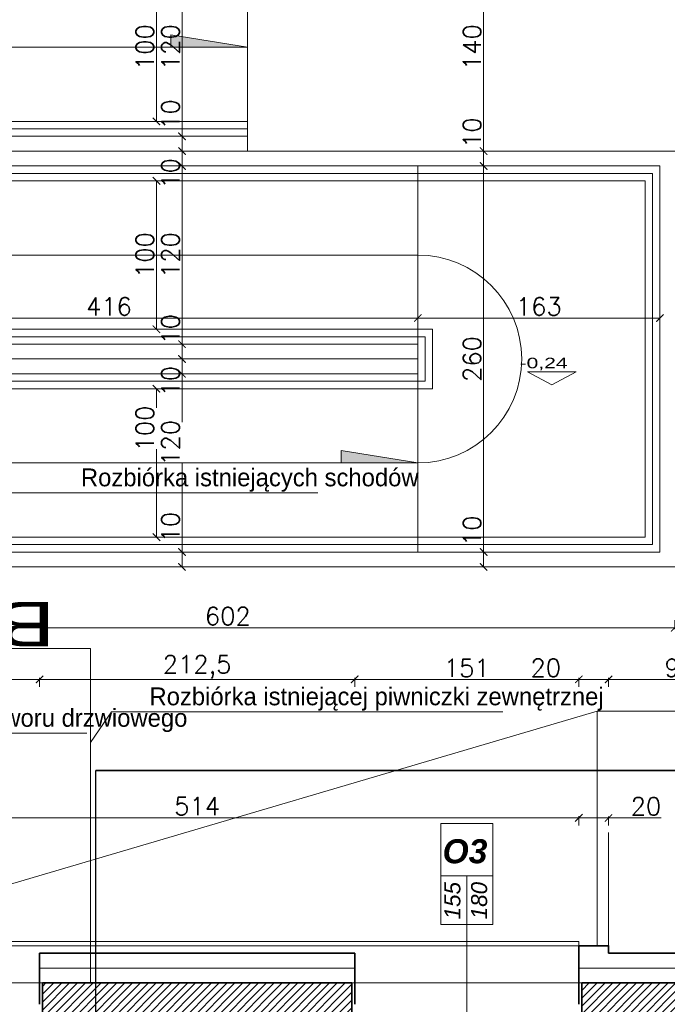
# Model space of a CAD drawing. Header units: millimetres. Extents: x -740 to 33545, y -26688 to 22494.
# Tile 175 of 256: x 10265 to 10701, y 10820 to 11483. Entities that reach past the tile are written whole.
import ezdxf
from ezdxf.lldxf.tags import DXFTag

# ---------------------------------------------------------------- set-up
doc = ezdxf.new("R2010")
doc.units = ezdxf.units.MM
doc.header["$MEASUREMENT"] = 0
doc.layers.get('Defpoints').update_dxf_attribs({"color": 252})
for name, color, linetype, lineweight in [('A_istniejące ściany', 252, 'Continuous', 35), ('A_izolacja', 252, 'Continuous', 9), ('A_l.przerywana', 252, 'ICAD_ISO03W100', 9), ('A_opisy', 252, 'Continuous', 15), ('k_wyburzenia widoczne', 252, 'PNEUMATIC2', 18), ('l.przerywana', 252, 'ICAD_ISO03W100', 5), ('l.widokowa', 252, 'Continuous', 15), ('l.wypełnien', 252, 'Continuous', 5), ('Nowe_820-G Rysunki Obrazki_Nr_pióra__1', 252, 'Continuous', 13), ('wymiarowanie', 252, 'Continuous', 9)]:
    doc.layers.add(name, color=color, linetype=linetype, lineweight=lineweight)
doc.layers.add('D-opis', color=252, linetype='Continuous')
doc.styles.add('ARIALL', font='GOTHIC.TTF', dxfattribs={"height": 40})
doc.styles.add('PROFILE', font='GOTHIC.TTF', dxfattribs={"width": 0.8})
doc.styles.add('ROMANS', font='romans')
doc.styles.add('styl2', font='simplex.shx')
doc.linetypes.add('BATTING', pattern='A,0.00254,-2.54,[134,ltypeshp.shx,S=2.54,R=0,X=-2.54,Y=0],-5.08,[134,ltypeshp.shx,S=2.54,R=180,X=2.54,Y=0],-2.54', length=10.16254)
tags = doc.linetypes.add('DASH', pattern=[15, 10, -5]).pattern_tags.tags
tags[6:7] = [DXFTag(74, 4), DXFTag(75, 0), DXFTag(340, '0'), DXFTag(46, 0.0), DXFTag(50, 0.0), DXFTag(44, 0.0), DXFTag(45, 0.0)]
tags[4:5] = [DXFTag(74, 4), DXFTag(75, 0), DXFTag(340, '0'), DXFTag(46, 0.0), DXFTag(50, 0.0), DXFTag(44, 0.0), DXFTag(45, 0.0)]
tags = doc.linetypes.add('ICAD_ISO03W100', pattern=[30, 12, -18]).pattern_tags.tags
tags[6:7] = [DXFTag(74, 4), DXFTag(75, 0), DXFTag(340, '0'), DXFTag(46, 1.0), DXFTag(50, 0.0), DXFTag(44, 0.0), DXFTag(45, 0.0)]
tags[4:5] = [DXFTag(74, 4), DXFTag(75, 0), DXFTag(340, '0'), DXFTag(46, 1.0), DXFTag(50, 0.0), DXFTag(44, 0.0), DXFTag(45, 0.0)]
doc.linetypes.add('PNEUMATIC2', pattern='A,0.5,-0.25,["//",Standard,S=0.2,R=0,X=-0.1,Y=-0.1],-0.25', length=1)
doc.dimstyles.new('Skala 1-50', dxfattribs={"dimtxt": 12, "dimasz": 5, "dimexe": 1, "dimexo": 1, "dimgap": 1.5, "dimtad": 1, "dimdec": 1, "dimrnd": 0.5, "dimtxsty": 'styl2', "dimblk": 'ARCHTICK', "dimcen": 5, "dimadec": 0, "dimazin": 0, "dimtfac": 1, "dimtdec": 1, "dimtmove": 1, "dimatfit": 3, "dimldrblk": 'ARCHTICK', "dimfxl": 0, "dimlwd": -1, "dimlwe": -1, "dimarcsym": 0})

# ---------------------------------------------------------------- blocks, each defined once
blk = doc.blocks.new('_ArchTick')
at = {"color": 0, "linetype": 'ByBlock', "const_width": 0.15}
blk.add_lwpolyline([(-0.5, -0.5), (0.5, 0.5)], dxfattribs=at)
blk = doc.blocks.new('*D1747')
at = {"layer": 'Defpoints', "color": 0}
for p in [(10375.04, 11514.5), (10357.17, 11414.5), (10375.04, 11414.5)]:
    blk.add_point(p, dxfattribs=at)
at = {"layer": 'wymiarowanie', "color": 0}
for p, q in [((10362.17, 11514.5), (10356.17, 11514.5)), ((10357.17, 11514.5), (10357.17, 11414.5)), ((10362.17, 11414.5), (10356.17, 11414.5))]:
    blk.add_line(p, q, dxfattribs=at)
at = {"layer": 'wymiarowanie', "color": 0, "xscale": 5, "yscale": 5, "zscale": 5}
for p, rotation in [((10357.17, 11514.5), 90), ((10357.17, 11414.5), 270)]:
    blk.add_blockref('_ArchTick', p, dxfattribs=dict(at, rotation=rotation))
at = {"layer": 'wymiarowanie', "color": 0, "insert": (10349.37, 11464.5), "char_height": 12, "attachment_point": 5, "rotation": 90, "style": 'styl2'}
blk.add_mtext('100', dxfattribs=at)
blk = doc.blocks.new('*D1748')
at = {"layer": 'Defpoints', "color": 0}
for p in [(10375.04, 11374.5), (10357.17, 11274.5), (10375.04, 11274.5)]:
    blk.add_point(p, dxfattribs=at)
at = {"layer": 'wymiarowanie', "color": 0}
for p, q in [((10362.17, 11374.5), (10356.17, 11374.5)), ((10357.17, 11374.5), (10357.17, 11274.5)), ((10362.17, 11274.5), (10356.17, 11274.5))]:
    blk.add_line(p, q, dxfattribs=at)
at = {"layer": 'wymiarowanie', "color": 0, "xscale": 5, "yscale": 5, "zscale": 5}
for p, rotation in [((10357.17, 11374.5), 90), ((10357.17, 11274.5), 270)]:
    blk.add_blockref('_ArchTick', p, dxfattribs=dict(at, rotation=rotation))
at = {"layer": 'wymiarowanie', "color": 0, "insert": (10349.37, 11324.5), "char_height": 12, "attachment_point": 5, "rotation": 90, "style": 'styl2'}
blk.add_mtext('100', dxfattribs=at)
blk = doc.blocks.new('*D1749')
at = {"layer": 'Defpoints', "color": 0}
for p in [(10375.04, 11234.5), (10357.17, 11134.5), (10375.04, 11134.5)]:
    blk.add_point(p, dxfattribs=at)
at = {"layer": 'wymiarowanie', "color": 0}
for p, q in [((10362.17, 11234.5), (10356.17, 11234.5)), ((10357.17, 11234.5), (10357.17, 11221.58)), ((10357.17, 11134.5), (10357.17, 11193.74)), ((10362.17, 11134.5), (10356.17, 11134.5))]:
    blk.add_line(p, q, dxfattribs=at)
at = {"layer": 'wymiarowanie', "color": 0, "xscale": 5, "yscale": 5, "zscale": 5}
for p, rotation in [((10357.17, 11234.5), 90), ((10357.17, 11134.5), 270)]:
    blk.add_blockref('_ArchTick', p, dxfattribs=dict(at, rotation=rotation))
at = {"layer": 'wymiarowanie', "color": 0, "insert": (10349.37, 11207.66), "char_height": 12, "attachment_point": 5, "rotation": 90, "style": 'styl2'}
blk.add_mtext('100', dxfattribs=at)
blk = doc.blocks.new('*D1751')
at = {"layer": 'Defpoints', "color": 0}
for p in [(10533.19, 11298.86), (10117.19, 11293.83), (10533.19, 11282.1)]:
    blk.add_point(p, dxfattribs=at)
at = {"layer": 'wymiarowanie', "color": 0}
for p, q in [((10117.19, 11287.1), (10117.19, 11281.1)), ((10533.19, 11287.1), (10533.19, 11281.1)), ((10117.19, 11282.1), (10533.19, 11282.1))]:
    blk.add_line(p, q, dxfattribs=at)
at = {"layer": 'wymiarowanie', "color": 0, "xscale": 5, "yscale": 5, "zscale": 5, "rotation": 180}
blk.add_blockref('_ArchTick', (10117.19, 11282.1), dxfattribs=at)
at = {"layer": 'wymiarowanie', "color": 0, "xscale": 5, "yscale": 5, "zscale": 5}
blk.add_blockref('_ArchTick', (10533.19, 11282.1), dxfattribs=at)
at = {"layer": 'wymiarowanie', "color": 0, "insert": (10325.19, 11289.9), "char_height": 12, "attachment_point": 5, "style": 'styl2'}
blk.add_mtext('416', dxfattribs=at)
blk = doc.blocks.new('*D1752')
at = {"layer": 'Defpoints', "color": 0}
for p in [(10533.19, 11298.86), (10696.25, 11292.92), (10696.25, 11282.1)]:
    blk.add_point(p, dxfattribs=at)
at = {"layer": 'wymiarowanie', "color": 0}
for p, q in [((10533.19, 11287.1), (10533.19, 11281.1)), ((10696.25, 11287.1), (10696.25, 11281.1)), ((10533.19, 11282.1), (10696.25, 11282.1))]:
    blk.add_line(p, q, dxfattribs=at)
at = {"layer": 'wymiarowanie', "color": 0, "xscale": 5, "yscale": 5, "zscale": 5, "rotation": 180}
blk.add_blockref('_ArchTick', (10533.19, 11282.1), dxfattribs=at)
at = {"layer": 'wymiarowanie', "color": 0, "xscale": 5, "yscale": 5, "zscale": 5}
blk.add_blockref('_ArchTick', (10696.25, 11282.1), dxfattribs=at)
at = {"layer": 'wymiarowanie', "color": 0, "insert": (10614.72, 11289.9), "char_height": 12, "attachment_point": 5, "style": 'styl2'}
blk.add_mtext('163', dxfattribs=at)
blk = doc.blocks.new('*D1754')
at = {"layer": 'Defpoints', "color": 0}
for p in [(10104.19, 11114.5), (10706.25, 11114.5), (10706.25, 11073.53)]:
    blk.add_point(p, dxfattribs=at)
at = {"layer": 'wymiarowanie', "color": 0}
for p, q in [((10104.19, 11078.53), (10104.19, 11072.53)), ((10104.19, 11073.53), (10706.25, 11073.53)), ((10706.25, 11078.53), (10706.25, 11072.53))]:
    blk.add_line(p, q, dxfattribs=at)
at = {"layer": 'wymiarowanie', "color": 0, "xscale": 5, "yscale": 5, "zscale": 5, "rotation": 180}
blk.add_blockref('_ArchTick', (10104.19, 11073.53), dxfattribs=at)
at = {"layer": 'wymiarowanie', "color": 0, "xscale": 5, "yscale": 5, "zscale": 5}
blk.add_blockref('_ArchTick', (10706.25, 11073.53), dxfattribs=at)
at = {"layer": 'wymiarowanie', "color": 0, "insert": (10405.22, 11081.33), "char_height": 12, "attachment_point": 5, "style": 'styl2'}
blk.add_mtext('602', dxfattribs=at)
blk = doc.blocks.new('*D1893')
at = {"layer": 'Defpoints', "color": 0}
for p in [(10641.65, 10945.57), (10127.49, 10859.32), (10641.65, 10859.32)]:
    blk.add_point(p, dxfattribs=at)
at = {"layer": 'wymiarowanie', "color": 0}
for p, q in [((10127.49, 10940.57), (10127.49, 10946.57)), ((10127.49, 10945.57), (10641.65, 10945.57)), ((10641.65, 10940.57), (10641.65, 10946.57))]:
    blk.add_line(p, q, dxfattribs=at)
at = {"layer": 'wymiarowanie', "color": 0, "xscale": 5, "yscale": 5, "zscale": 5, "rotation": 180}
blk.add_blockref('_ArchTick', (10127.49, 10945.57), dxfattribs=at)
at = {"layer": 'wymiarowanie', "color": 0, "xscale": 5, "yscale": 5, "zscale": 5}
blk.add_blockref('_ArchTick', (10641.65, 10945.57), dxfattribs=at)
at = {"layer": 'wymiarowanie', "color": 0, "insert": (10384.57, 10953.37), "char_height": 12, "attachment_point": 5, "style": 'styl2'}
blk.add_mtext('514', dxfattribs=at)
blk = doc.blocks.new('*D1894')
at = {"layer": 'Defpoints', "color": 0}
for p in [(10661.65, 10945.42), (10641.65, 10859.32), (10661.65, 10859.32)]:
    blk.add_point(p, dxfattribs=at)
at = {"layer": 'wymiarowanie', "color": 0}
for p, q in [((10641.65, 10940.42), (10641.65, 10946.42)), ((10641.65, 10945.42), (10661.65, 10945.42)), ((10661.65, 10940.42), (10661.65, 10946.42)), ((10661.65, 10945.42), (10697.12, 10945.42))]:
    blk.add_line(p, q, dxfattribs=at)
at = {"layer": 'wymiarowanie', "color": 0, "xscale": 5, "yscale": 5, "zscale": 5, "rotation": 180}
blk.add_blockref('_ArchTick', (10641.65, 10945.42), dxfattribs=at)
at = {"layer": 'wymiarowanie', "color": 0, "xscale": 5, "yscale": 5, "zscale": 5}
blk.add_blockref('_ArchTick', (10661.65, 10945.42), dxfattribs=at)
at = {"layer": 'wymiarowanie', "color": 0, "insert": (10686.88, 10953.22), "char_height": 12, "attachment_point": 5, "style": 'styl2'}
blk.add_mtext('20', dxfattribs=at)
blk = doc.blocks.new('*D2080')
at = {"layer": 'Defpoints', "color": 0}
for p in [(11106.25, 11672.24), (11106.25, 11394.5), (9944.19, 11388.7)]:
    blk.add_point(p, dxfattribs=at)
at = {"layer": 'wymiarowanie', "color": 0}
for p, q in [((9944.19, 11667.24), (9944.19, 11673.24)), ((9944.19, 11672.24), (11106.25, 11672.24)), ((11106.25, 11667.24), (11106.25, 11673.24))]:
    blk.add_line(p, q, dxfattribs=at)
at = {"layer": 'wymiarowanie', "color": 0, "xscale": 5, "yscale": 5, "zscale": 5, "rotation": 180}
blk.add_blockref('_ArchTick', (9944.19, 11672.24), dxfattribs=at)
at = {"layer": 'wymiarowanie', "color": 0, "xscale": 5, "yscale": 5, "zscale": 5}
blk.add_blockref('_ArchTick', (11106.25, 11672.24), dxfattribs=at)
at = {"layer": 'wymiarowanie', "color": 0, "insert": (10525.22, 11680.04), "char_height": 12, "attachment_point": 5, "style": 'styl2'}
blk.add_mtext('1162', dxfattribs=at)
blk = doc.blocks.new('*D2115')
at = {"layer": 'Defpoints', "color": 0}
for p in [(10278.43, 11038.75), (10127.49, 10935.57), (10278.43, 10854.32)]:
    blk.add_point(p, dxfattribs=at)
at = {"layer": 'wymiarowanie', "color": 0}
for p, q in [((10127.49, 11033.75), (10127.49, 11039.75)), ((10127.49, 11038.75), (10278.43, 11038.75)), ((10278.43, 11033.75), (10278.43, 11039.75))]:
    blk.add_line(p, q, dxfattribs=at)
at = {"layer": 'wymiarowanie', "color": 0, "xscale": 5, "yscale": 5, "zscale": 5, "rotation": 180}
blk.add_blockref('_ArchTick', (10127.49, 11038.75), dxfattribs=at)
at = {"layer": 'wymiarowanie', "color": 0, "xscale": 5, "yscale": 5, "zscale": 5}
blk.add_blockref('_ArchTick', (10278.43, 11038.75), dxfattribs=at)
at = {"layer": 'wymiarowanie', "color": 0, "insert": (10202.96, 11046.4), "char_height": 12, "attachment_point": 5, "style": 'styl2'}
blk.add_mtext('151', dxfattribs=at)
blk = doc.blocks.new('*D2116')
at = {"layer": 'Defpoints', "color": 0}
for p in [(10490.71, 11038.75), (10278.43, 10854.32), (10490.71, 10854.32)]:
    blk.add_point(p, dxfattribs=at)
at = {"layer": 'wymiarowanie', "color": 0}
for p, q in [((10278.43, 11033.75), (10278.43, 11039.75)), ((10278.43, 11038.75), (10490.71, 11038.75)), ((10490.71, 11033.75), (10490.71, 11039.75))]:
    blk.add_line(p, q, dxfattribs=at)
at = {"layer": 'wymiarowanie', "color": 0, "xscale": 5, "yscale": 5, "zscale": 5, "rotation": 180}
blk.add_blockref('_ArchTick', (10278.43, 11038.75), dxfattribs=at)
at = {"layer": 'wymiarowanie', "color": 0, "xscale": 5, "yscale": 5, "zscale": 5}
blk.add_blockref('_ArchTick', (10490.71, 11038.75), dxfattribs=at)
at = {"layer": 'wymiarowanie', "color": 0, "insert": (10384.57, 11047.09), "char_height": 12, "attachment_point": 5, "style": 'styl2'}
blk.add_mtext('212,5', dxfattribs=at)
blk = doc.blocks.new('*D2117')
at = {"layer": 'Defpoints', "color": 0}
for p in [(10641.65, 11038.75), (10641.65, 10859.32), (10490.71, 10854.32)]:
    blk.add_point(p, dxfattribs=at)
at = {"layer": 'wymiarowanie', "color": 0}
for p, q in [((10490.71, 11033.75), (10490.71, 11039.75)), ((10490.71, 11038.75), (10641.65, 11038.75)), ((10641.65, 11033.75), (10641.65, 11039.75))]:
    blk.add_line(p, q, dxfattribs=at)
at = {"layer": 'wymiarowanie', "color": 0, "xscale": 5, "yscale": 5, "zscale": 5, "rotation": 180}
blk.add_blockref('_ArchTick', (10490.71, 11038.75), dxfattribs=at)
at = {"layer": 'wymiarowanie', "color": 0, "xscale": 5, "yscale": 5, "zscale": 5}
blk.add_blockref('_ArchTick', (10641.65, 11038.75), dxfattribs=at)
at = {"layer": 'wymiarowanie', "color": 0, "insert": (10566.18, 11046.4), "char_height": 12, "attachment_point": 5, "style": 'styl2'}
blk.add_mtext('151', dxfattribs=at)
blk = doc.blocks.new('*D2118')
at = {"layer": 'Defpoints', "color": 0}
for p in [(10661.65, 11038.75), (10641.65, 10859.32), (10661.65, 10859.32)]:
    blk.add_point(p, dxfattribs=at)
at = {"layer": 'wymiarowanie', "color": 0}
for p, q in [((10641.65, 11038.75), (10609.14, 11038.75)), ((10641.65, 11033.75), (10641.65, 11039.75)), ((10641.65, 11038.75), (10661.65, 11038.75)), ((10661.65, 11033.75), (10661.65, 11039.75))]:
    blk.add_line(p, q, dxfattribs=at)
at = {"layer": 'wymiarowanie', "color": 0, "xscale": 5, "yscale": 5, "zscale": 5, "rotation": 180}
blk.add_blockref('_ArchTick', (10641.65, 11038.75), dxfattribs=at)
at = {"layer": 'wymiarowanie', "color": 0, "xscale": 5, "yscale": 5, "zscale": 5}
blk.add_blockref('_ArchTick', (10661.65, 11038.75), dxfattribs=at)
at = {"layer": 'wymiarowanie', "color": 0, "insert": (10619.38, 11046.55), "char_height": 12, "attachment_point": 5, "style": 'styl2'}
blk.add_mtext('20', dxfattribs=at)
blk = doc.blocks.new('*D2119')
at = {"layer": 'Defpoints', "color": 0}
for p in [(10757.63, 11038.75), (10661.65, 10859.32), (10757.63, 10856.32)]:
    blk.add_point(p, dxfattribs=at)
at = {"layer": 'wymiarowanie', "color": 0}
for p, q in [((10661.65, 11033.75), (10661.65, 11039.75)), ((10661.65, 11038.75), (10757.63, 11038.75)), ((10757.63, 11033.75), (10757.63, 11039.75))]:
    blk.add_line(p, q, dxfattribs=at)
at = {"layer": 'wymiarowanie', "color": 0, "xscale": 5, "yscale": 5, "zscale": 5, "rotation": 180}
blk.add_blockref('_ArchTick', (10661.65, 11038.75), dxfattribs=at)
at = {"layer": 'wymiarowanie', "color": 0, "xscale": 5, "yscale": 5, "zscale": 5}
blk.add_blockref('_ArchTick', (10757.63, 11038.75), dxfattribs=at)
at = {"layer": 'wymiarowanie', "color": 0, "insert": (10709.64, 11046.55), "char_height": 12, "attachment_point": 5, "style": 'styl2'}
blk.add_mtext('96', dxfattribs=at)
blk = doc.blocks.new('*D2814')
at = {"layer": 'Defpoints', "color": 0}
for p in [(10390.14, 11524.5), (10374.39, 11404.5), (10402.16, 11404.5)]:
    blk.add_point(p, dxfattribs=at)
at = {"layer": 'wymiarowanie', "color": 0}
for p, q in [((10379.39, 11524.5), (10373.39, 11524.5)), ((10374.39, 11524.5), (10374.39, 11404.5)), ((10379.39, 11404.5), (10373.39, 11404.5))]:
    blk.add_line(p, q, dxfattribs=at)
at = {"layer": 'wymiarowanie', "color": 0, "xscale": 5, "yscale": 5, "zscale": 5}
for p, rotation in [((10374.39, 11524.5), 90), ((10374.39, 11404.5), 270)]:
    blk.add_blockref('_ArchTick', p, dxfattribs=dict(at, rotation=rotation))
at = {"layer": 'wymiarowanie', "color": 0, "insert": (10366.59, 11464.5), "char_height": 12, "attachment_point": 5, "rotation": 90, "style": 'styl2'}
blk.add_mtext('120', dxfattribs=at)
blk = doc.blocks.new('*D2815')
at = {"layer": 'Defpoints', "color": 0}
for p in [(10402.16, 11404.5), (10374.39, 11394.5), (10402.16, 11394.5)]:
    blk.add_point(p, dxfattribs=at)
at = {"layer": 'wymiarowanie', "color": 0}
for p, q in [((10374.39, 11404.5), (10374.39, 11428.4)), ((10379.39, 11404.5), (10373.39, 11404.5)), ((10374.39, 11404.5), (10374.39, 11394.5)), ((10379.39, 11394.5), (10373.39, 11394.5))]:
    blk.add_line(p, q, dxfattribs=at)
at = {"layer": 'wymiarowanie', "color": 0, "xscale": 5, "yscale": 5, "zscale": 5}
for p, rotation in [((10374.39, 11404.5), 90), ((10374.39, 11394.5), 270)]:
    blk.add_blockref('_ArchTick', p, dxfattribs=dict(at, rotation=rotation))
at = {"layer": 'wymiarowanie', "color": 0, "insert": (10366.59, 11419.11), "char_height": 12, "attachment_point": 5, "rotation": 90, "style": 'styl2'}
blk.add_mtext('10', dxfattribs=at)
blk = doc.blocks.new('*D2816')
at = {"layer": 'Defpoints', "color": 0}
for p in [(10402.16, 11394.5), (10374.39, 11384.5), (10401.79, 11384.5)]:
    blk.add_point(p, dxfattribs=at)
at = {"layer": 'wymiarowanie', "color": 0}
for p, q in [((10379.39, 11394.5), (10373.39, 11394.5)), ((10374.39, 11394.5), (10374.39, 11384.5)), ((10379.39, 11384.5), (10373.39, 11384.5))]:
    blk.add_line(p, q, dxfattribs=at)
at = {"layer": 'wymiarowanie', "color": 0, "xscale": 5, "yscale": 5, "zscale": 5}
for p, rotation in [((10374.39, 11394.5), 90), ((10374.39, 11384.5), 270)]:
    blk.add_blockref('_ArchTick', p, dxfattribs=dict(at, rotation=rotation))
at = {"layer": 'wymiarowanie', "color": 0, "insert": (10366.59, 11379.5), "char_height": 12, "attachment_point": 5, "rotation": 90, "style": 'styl2'}
blk.add_mtext('10', dxfattribs=at)
blk = doc.blocks.new('*D2817')
at = {"layer": 'Defpoints', "color": 0}
for p in [(10401.79, 11384.5), (10374.39, 11264.5), (10410.14, 11264.5)]:
    blk.add_point(p, dxfattribs=at)
at = {"layer": 'wymiarowanie', "color": 0}
for p, q in [((10379.39, 11384.5), (10373.39, 11384.5)), ((10374.39, 11384.5), (10374.39, 11264.5)), ((10379.39, 11264.5), (10373.39, 11264.5))]:
    blk.add_line(p, q, dxfattribs=at)
at = {"layer": 'wymiarowanie', "color": 0, "xscale": 5, "yscale": 5, "zscale": 5}
for p, rotation in [((10374.39, 11384.5), 90), ((10374.39, 11264.5), 270)]:
    blk.add_blockref('_ArchTick', p, dxfattribs=dict(at, rotation=rotation))
at = {"layer": 'wymiarowanie', "color": 0, "insert": (10366.59, 11324.5), "char_height": 12, "attachment_point": 5, "rotation": 90, "style": 'styl2'}
blk.add_mtext('120', dxfattribs=at)
blk = doc.blocks.new('*D2818')
at = {"layer": 'Defpoints', "color": 0}
for p in [(10410.14, 11264.5), (10374.39, 11254.5), (10413.05, 11254.5)]:
    blk.add_point(p, dxfattribs=at)
at = {"layer": 'wymiarowanie', "color": 0}
for p, q in [((10379.39, 11264.5), (10373.39, 11264.5)), ((10374.39, 11264.5), (10374.39, 11254.5)), ((10379.39, 11254.5), (10373.39, 11254.5))]:
    blk.add_line(p, q, dxfattribs=at)
at = {"layer": 'wymiarowanie', "color": 0, "xscale": 5, "yscale": 5, "zscale": 5}
for p, rotation in [((10374.39, 11264.5), 90), ((10374.39, 11254.5), 270)]:
    blk.add_blockref('_ArchTick', p, dxfattribs=dict(at, rotation=rotation))
at = {"layer": 'wymiarowanie', "color": 0, "insert": (10366.59, 11274.5), "char_height": 12, "attachment_point": 5, "rotation": 90, "style": 'styl2'}
blk.add_mtext('10', dxfattribs=at)
blk = doc.blocks.new('*D2819')
at = {"layer": 'Defpoints', "color": 0}
for p in [(10413.05, 11254.5), (10374.39, 11244.5), (10415.97, 11244.5)]:
    blk.add_point(p, dxfattribs=at)
at = {"layer": 'wymiarowanie', "color": 0}
for p, q in [((10379.39, 11254.5), (10373.39, 11254.5)), ((10374.39, 11254.5), (10374.39, 11244.5)), ((10379.39, 11244.5), (10373.39, 11244.5))]:
    blk.add_line(p, q, dxfattribs=at)
at = {"layer": 'wymiarowanie', "color": 0, "xscale": 5, "yscale": 5, "zscale": 5}
for p, rotation in [((10374.39, 11254.5), 90), ((10374.39, 11244.5), 270)]:
    blk.add_blockref('_ArchTick', p, dxfattribs=dict(at, rotation=rotation))
at = {"layer": 'wymiarowanie', "color": 0, "insert": (10366.59, 11239.5), "char_height": 12, "attachment_point": 5, "rotation": 90, "style": 'styl2'}
blk.add_mtext('10', dxfattribs=at)
blk = doc.blocks.new('*D2820')
at = {"layer": 'Defpoints', "color": 0}
for p in [(10415.97, 11244.5), (10374.39, 11124.5), (10395.24, 11124.5)]:
    blk.add_point(p, dxfattribs=at)
at = {"layer": 'wymiarowanie', "color": 0}
for p, q in [((10379.39, 11244.5), (10373.39, 11244.5)), ((10374.39, 11244.5), (10374.39, 11211.93)), ((10374.39, 11124.5), (10374.39, 11184.09)), ((10379.39, 11124.5), (10373.39, 11124.5))]:
    blk.add_line(p, q, dxfattribs=at)
at = {"layer": 'wymiarowanie', "color": 0, "xscale": 5, "yscale": 5, "zscale": 5}
for p, rotation in [((10374.39, 11244.5), 90), ((10374.39, 11124.5), 270)]:
    blk.add_blockref('_ArchTick', p, dxfattribs=dict(at, rotation=rotation))
at = {"layer": 'wymiarowanie', "color": 0, "insert": (10366.59, 11198.01), "char_height": 12, "attachment_point": 5, "rotation": 90, "style": 'styl2'}
blk.add_mtext('120', dxfattribs=at)
blk = doc.blocks.new('*D2821')
at = {"layer": 'Defpoints', "color": 0}
for p in [(10395.24, 11124.5), (10374.39, 11114.5), (10391.83, 11114.5)]:
    blk.add_point(p, dxfattribs=at)
at = {"layer": 'wymiarowanie', "color": 0}
for p, q in [((10374.39, 11124.5), (10374.39, 11150.51)), ((10379.39, 11124.5), (10373.39, 11124.5)), ((10374.39, 11124.5), (10374.39, 11114.5)), ((10379.39, 11114.5), (10373.39, 11114.5))]:
    blk.add_line(p, q, dxfattribs=at)
at = {"layer": 'wymiarowanie', "color": 0, "xscale": 5, "yscale": 5, "zscale": 5}
for p, rotation in [((10374.39, 11124.5), 90), ((10374.39, 11114.5), 270)]:
    blk.add_blockref('_ArchTick', p, dxfattribs=dict(at, rotation=rotation))
at = {"layer": 'wymiarowanie', "color": 0, "insert": (10366.59, 11141.22), "char_height": 12, "attachment_point": 5, "rotation": 90, "style": 'styl2'}
blk.add_mtext('10', dxfattribs=at)
blk = doc.blocks.new('*D2822')
at = {"layer": 'Defpoints', "color": 0}
for p in [(10533.19, 11534.5), (10533.19, 11394.5), (10577.55, 11394.5)]:
    blk.add_point(p, dxfattribs=at)
at = {"layer": 'wymiarowanie', "color": 0}
for p, q in [((10572.55, 11534.5), (10578.55, 11534.5)), ((10577.55, 11534.5), (10577.55, 11394.5)), ((10572.55, 11394.5), (10578.55, 11394.5))]:
    blk.add_line(p, q, dxfattribs=at)
at = {"layer": 'wymiarowanie', "color": 0, "xscale": 5, "yscale": 5, "zscale": 5}
for p, rotation in [((10577.55, 11534.5), 90), ((10577.55, 11394.5), 270)]:
    blk.add_blockref('_ArchTick', p, dxfattribs=dict(at, rotation=rotation))
at = {"layer": 'wymiarowanie', "color": 0, "insert": (10569.75, 11464.5), "char_height": 12, "attachment_point": 5, "rotation": 90, "style": 'styl2'}
blk.add_mtext('140', dxfattribs=at)
blk = doc.blocks.new('*D2823')
at = {"layer": 'Defpoints', "color": 0}
for p in [(10533.19, 11394.5), (10565.96, 11384.5), (10577.55, 11384.5)]:
    blk.add_point(p, dxfattribs=at)
at = {"layer": 'wymiarowanie', "color": 0}
for p, q in [((10572.55, 11394.5), (10578.55, 11394.5)), ((10577.55, 11394.5), (10577.55, 11384.5)), ((10572.55, 11384.5), (10578.55, 11384.5))]:
    blk.add_line(p, q, dxfattribs=at)
at = {"layer": 'wymiarowanie', "color": 0, "xscale": 5, "yscale": 5, "zscale": 5}
for p, rotation in [((10577.55, 11394.5), 90), ((10577.55, 11384.5), 270)]:
    blk.add_blockref('_ArchTick', p, dxfattribs=dict(at, rotation=rotation))
at = {"layer": 'wymiarowanie', "color": 0, "insert": (10569.75, 11406.93), "char_height": 12, "attachment_point": 5, "rotation": 90, "style": 'styl2'}
blk.add_mtext('10', dxfattribs=at)
blk = doc.blocks.new('*D2824')
at = {"layer": 'Defpoints', "color": 0}
for p in [(10565.96, 11384.5), (10572.58, 11124.5), (10577.55, 11124.5)]:
    blk.add_point(p, dxfattribs=at)
at = {"layer": 'wymiarowanie', "color": 0}
for p, q in [((10572.55, 11384.5), (10578.55, 11384.5)), ((10577.55, 11384.5), (10577.55, 11124.5)), ((10573.58, 11124.5), (10578.55, 11124.5))]:
    blk.add_line(p, q, dxfattribs=at)
at = {"layer": 'wymiarowanie', "color": 0, "xscale": 5, "yscale": 5, "zscale": 5}
for p, rotation in [((10577.55, 11384.5), 90), ((10577.55, 11124.5), 270)]:
    blk.add_blockref('_ArchTick', p, dxfattribs=dict(at, rotation=rotation))
at = {"layer": 'wymiarowanie', "color": 0, "insert": (10569.75, 11254.5), "char_height": 12, "attachment_point": 5, "rotation": 90, "style": 'styl2'}
blk.add_mtext('260', dxfattribs=at)
blk = doc.blocks.new('*D2825')
at = {"layer": 'Defpoints', "color": 0}
for p in [(10572.58, 11124.5), (10567.25, 11114.5), (10577.55, 11114.5)]:
    blk.add_point(p, dxfattribs=at)
at = {"layer": 'wymiarowanie', "color": 0}
for p, q in [((10573.58, 11124.5), (10578.55, 11124.5)), ((10577.55, 11124.5), (10577.55, 11114.5)), ((10572.55, 11114.5), (10578.55, 11114.5))]:
    blk.add_line(p, q, dxfattribs=at)
at = {"layer": 'wymiarowanie', "color": 0, "xscale": 5, "yscale": 5, "zscale": 5}
for p, rotation in [((10577.55, 11124.5), 90), ((10577.55, 11114.5), 270)]:
    blk.add_blockref('_ArchTick', p, dxfattribs=dict(at, rotation=rotation))
at = {"layer": 'wymiarowanie', "color": 0, "insert": (10569.75, 11138.76), "char_height": 12, "attachment_point": 5, "rotation": 90, "style": 'styl2'}
blk.add_mtext('10', dxfattribs=at)

msp = doc.modelspace()

# ---------------------------------------------------------------- hatches: boundary and pattern name
at = {"layer": 'l.wypełnien'}
h = msp.add_hatch(dxfattribs=at)
h.set_pattern_fill('ANSI31', color=256, scale=30, style=0)
h.paths.add_polyline_path([(11009.41, 10808.08), (11009.41, 10791.99), (11103.57, 10791.99), (11103.57, 10816.54), (11178.57, 10816.54), (11178.57, 10791.99), (11191.45, 10791.99), (11191.45, 10834.32), (11169.43, 10834.32), (11169.43, 11134.32), (11169.43, 11331.32), (11249.87, 11331.32), (11249.87, 11346.56), (11249.87, 11358.41), (11249.87, 11374.5), (11169.43, 11374.5), (11126.25, 11374.5), (11126.25, 11134.32), (11126.25, 10834.32), (11009.41, 10834.32), (11009.41, 10819.93)])
h.paths.add_polyline_path([(11404.81, 11374.5), (11404.81, 11331.32), (11602.93, 11331.32), (11602.93, 11374.5)])
h.paths.add_polyline_path([(10316.23, 10791.99), (10406.43, 10791.99), (10425.43, 10791.99), (10444.43, 10791.99), (10463.43, 10791.99), (10488.71, 10791.99), (10488.71, 10808.08), (10488.71, 10819.93), (10488.71, 10834.32), (10316.23, 10834.32)])
h.paths.add_polyline_path([(10717.86, 10791.99), (10854.47, 10791.99), (10854.47, 10834.32), (10717.86, 10834.32)])
h.paths.add_polyline_path([(10643.65, 10834.32), (10643.65, 10819.93), (10643.65, 10808.08), (10643.65, 10791.99), (10717.86, 10791.99), (10717.86, 10834.32)])
h.paths.add_polyline_path([(11757.87, 11374.5), (11757.87, 11331.32), (11799.42, 11331.32), (11799.42, 11374.5)])
h.paths.add_polyline_path([(10280.43, 10834.32), (10280.43, 10791.99), (10316.23, 10791.99), (10316.23, 10834.32)])
at = {"layer": 'wymiarowanie'}
for points in [[(10418.52, 11464.5), (10366.89, 11472.82), (10366.89, 11464.5)], [(10533.19, 11184.5), (10481.56, 11192.82), (10481.56, 11184.5)]]:
    msp.add_hatch(color=256, dxfattribs=at).paths.add_polyline_path(points)

# ---------------------------------------------------------------- linework, layer by layer
at = {"layer": 'A_istniejące ściany'}
for points in [[(10488.71, 10834.32), (10280.43, 10834.32)], [(10280.43, 10834.32), (10280.43, 10791.99)], [(10280.43, 10834.32), (10280.43, 10819.93)], [(10488.71, 10791.99), (10488.71, 10834.32)], [(10854.47, 10834.32), (10643.65, 10834.32)], [(10643.65, 10834.32), (10643.65, 10791.99)]]:
    msp.add_lwpolyline(points, dxfattribs=at)
at = {"layer": 'A_izolacja', "lineweight": 35}
for p, q in [((10278.43, 10819.93), (10278.43, 10854.32)), ((10490.71, 10819.93), (10490.71, 10854.32)), ((10641.65, 10819.93), (10641.65, 10854.32))]:
    msp.add_line(p, q, dxfattribs=at)
for points in [[(10661.65, 10854.32), (10661.65, 10856.32), (10661.65, 10859.32), (10641.65, 10859.32), (10641.65, 10854.32)], [(10490.71, 10854.32), (10278.43, 10854.32)], [(10757.63, 10854.32), (10661.65, 10854.32)]]:
    msp.add_lwpolyline(points, dxfattribs=at)
at = {"layer": 'A_izolacja', "linetype": 'BATTING', "ltscale": 0.1}
for points in [[(10490.71, 10844.32), (10278.43, 10844.32)], [(10854.47, 10844.32), (10641.65, 10844.32)]]:
    msp.add_lwpolyline(points, dxfattribs=at)
at = {"layer": 'A_l.przerywana', "ltscale": 0.3}
for points in [[(10125.49, 10834.32), (10280.43, 10834.32)], [(10125.49, 10834.32), (10280.43, 10834.32)], [(10488.71, 10834.32), (10643.65, 10834.32)], [(10488.71, 10834.32), (10643.65, 10834.32)]]:
    msp.add_lwpolyline(points, dxfattribs=at)
at = {"layer": 'A_opisy'}
msp.add_line((10566.18, 10901.06), (10566.18, 10767.59), dxfattribs=at)
at = {"layer": 'A_opisy', "ltscale": 0.3}
for points in [[(10583.71, 10941.59), (10583.71, 10906.54), (10548.65, 10906.54), (10548.65, 10941.59)], [(10548.65, 10906.54), (10548.65, 10873.66), (10566.18, 10873.66), (10566.18, 10906.54)], [(10566.18, 10906.54), (10566.18, 10873.66), (10583.71, 10873.66), (10583.71, 10906.54)]]:
    msp.add_lwpolyline(points, close=True, dxfattribs=at)
at = {"layer": 'D-opis', "linetype": 'DASH', "ltscale": 2.5}
msp.add_line((10316.23, 10977.35), (10766.95, 10977.35), dxfattribs=at)
at = {"layer": 'D-opis', "linetype": 'DASH', "lineweight": 0, "ltscale": 2.5, "const_width": 1}
msp.add_lwpolyline([(10316.23, 9432.01), (10316.23, 10977.35)], dxfattribs=at)
at = {"layer": 'k_wyburzenia widoczne', "ltscale": 20}
for points in [[(10312.81, 11059.54), (10058.81, 11059.54)], [(10312.81, 10834.32), (10312.81, 11059.54)]]:
    msp.add_lwpolyline(points, dxfattribs=at)
at = {"layer": 'l.przerywana', "ltscale": 0.3}
msp.add_line((10641.65, 10859.32), (10127.49, 10859.32), dxfattribs=at)
at = {"layer": 'l.widokowa'}
msp.add_line((10418.52, 11394.5), (10418.52, 11534.5), dxfattribs=at)
for points in [[(10418.52, 11519.5), (9959.19, 11519.5), (9959.19, 11269.5), (10538.19, 11269.5), (10538.19, 11239.5), (10117.19, 11239.5)], [(10418.52, 11514.5), (9964.19, 11514.5), (9964.19, 11274.5), (10543.19, 11274.5), (10543.19, 11234.5), (10117.19, 11234.5)], [(10418.52, 11414.5), (10094.19, 11414.5), (10094.19, 11374.5), (10686.25, 11374.5), (10686.25, 11134.5), (10117.19, 11134.5)], [(10418.52, 11409.5), (10099.19, 11409.5), (10099.19, 11379.5), (10691.25, 11379.5), (10691.25, 11129.5), (10117.19, 11129.5)], [(10418.52, 11404.5), (10117.19, 11404.5)], [(10706.25, 11394.5), (10104.19, 11394.5)], [(10696.25, 11384.5), (10104.19, 11384.5)], [(10533.19, 11384.5), (10533.19, 11124.5)], [(10696.25, 11384.5), (10696.25, 11124.5)], [(10533.19, 11264.5), (9954.19, 11264.5)], [(10533.19, 11254.5), (9944.19, 11254.5)], [(10533.19, 11244.5), (9944.19, 11244.5)], [(10696.25, 11124.5), (10117.19, 11124.5)], [(10706.25, 11114.5), (10117.19, 11114.5)], [(10641.65, 10859.32), (10641.65, 10862.32), (10127.49, 10862.32), (10127.49, 10859.32)]]:
    msp.add_lwpolyline(points, dxfattribs=at)
at = {"layer": 'Nowe_820-G Rysunki Obrazki_Nr_pióra__1', "linetype": 'Continuous', "lineweight": 13}
for points in [[(10280.43, 10834.32), (10273.13, 10834.32)], [(10488.71, 10834.32), (10488.71, 10819.93)], [(10643.65, 10834.32), (10643.65, 10819.93)]]:
    msp.add_lwpolyline(points, dxfattribs=at)
at = {"layer": 'wymiarowanie'}
for p, q in [((10202.28, 11164.42), (10465.94, 11164.42)), ((10117.49, 10859.32), (10654.04, 11017.27)), ((10312.81, 10996.32), (10326.91, 11016.95)), ((10326.91, 11016.95), (10590.57, 11016.95)), ((11014.78, 11017.27), (10654.04, 11017.27)), ((10654.04, 10859.32), (10654.04, 11017.27)), ((10046.55, 11002.5), (10310.21, 11002.5))]:
    msp.add_line(p, q, dxfattribs=at)
at = {"layer": 'wymiarowanie', "linetype": 'ICAD_ISO03W100', "ltscale": 0.2}
msp.add_line((10661.65, 10935.57), (10661.65, 10859.32), dxfattribs=at)
at = {"layer": 'wymiarowanie', "linetype": 'DASH', "ltscale": 2.5, "const_width": 1}
msp.add_lwpolyline([(10316.23, 10977.35), (10766.95, 10977.35), (10766.95, 11578.73)], dxfattribs=at)
at = {"layer": 'wymiarowanie'}
for points in [[(10418.52, 11464.5), (10366.89, 11472.82), (10366.89, 11464.5)], [(10533.19, 11184.5), (10481.56, 11192.82), (10481.56, 11184.5)]]:
    msp.add_lwpolyline(points, dxfattribs=at)
for points in [[(10418.52, 11464.5), (10117.19, 11464.5, 1), (10117.19, 11324.5), (10533.19, 11324.5)], [(10117.19, 11184.5), (10533.19, 11184.5, 1), (10533.19, 11324.5, 0.163757)]]:
    msp.add_lwpolyline(points, format="xyb", dxfattribs=at)
at = {"layer": 'wymiarowanie', "linetype": 'ByBlock'}
msp.add_lwpolyline([(10623.46, 11237.09), (10639.94, 11245.95), (10606.98, 11245.95)], close=True, dxfattribs=at)

# ---------------------------------------------------------------- texts
at = {"layer": 'A_opisy', "ltscale": 0.3, "insert": (10551.09, 10833.81), "char_height": 10.8, "width": 109.7533, "attachment_point": 1, "rotation": 90, "style": 'ARIALL'}
msp.add_mtext('\\pi43.29366;{\\fArial|b0|i1|c238|p34;155}\\P\\pi43.34766;{\\fArial|b0|i1|c238|p34;180}', dxfattribs=at)
at = {"layer": 'A_opisy', "ltscale": 0.3, "width": 109.7533, "style": 'ARIALL'}
for s, insert, char_height, attachment_point in [('\\pi47.28426;{\\fArial|b0|i1|c238|p34;75}\\P\\pi43.29366;{\\fArial|b0|i1|c238|p34;125}', (9916.4, 11211.7), 10.8, 1), ('\\pi43.34766;{\\fArial|b0|i1|c238|p34;120}\\P\\pi42.67806;{\\fArial|b0|i1|c238|p34;210}', (9923.67, 10932.41), 10.8, 1), ('{\\fArial|b1|i1|c238|p34;O3}', (10580.05, 10914.68), 16.2, 9)]:
    msp.add_mtext(s, dxfattribs=dict(at, insert=insert, char_height=char_height, attachment_point=attachment_point))
at = {"layer": 'wymiarowanie', "style": 'PROFILE', "width": 1.5}
msp.add_text('-0,24', height=7.074, dxfattribs=at).set_placement((10601.75, 11248.25))
at = {"layer": 'wymiarowanie', "attachment_point": 1}
for s, insert, char_height, width, rotation in [('\\pi48.86330;{\\fCentury Gothic|b0|i0|c238|p0;12x19,5}\\P\\pi74.84330;{\\fCentury Gothic|b0|i0|c238|p0;21}', (10301.59, 10142.08), 15, 167.4466, 90), ('{\\fCentury Gothic|b0|i0|c238|p0;\\W1.5;B}', (10289, 11060.91), 30, 87.1863, 180)]:
    msp.add_mtext(s, dxfattribs=dict(at, insert=insert, char_height=char_height, width=width, rotation=rotation))
at = {"layer": 'wymiarowanie', "linetype": 'Continuous', "char_height": 12, "width": 327.6277, "attachment_point": 3, "style": 'ROMANS'}
for s, insert in [('{\\fCentury Gothic|b0|i0|c238|p0;Rozbiórka istniejących schodów}\\P{\\fCentury Gothic|b0|i0|c238|p0;}\\P{\\fCentury Gothic|b0|i0|c238|p0; }', (10533.74, 11180.77)), ('{\\fCentury Gothic|b0|i0|c238|p0;Rozbiórka istniejącej piwniczki }{\\fCentury Gothic|b0|i0|c238|p0;zewnętrznej}\\P{\\fCentury Gothic|b0|i0|c238|p0;}\\P{\\fCentury Gothic|b0|i0|c238|p0; }', (10658.38, 11033.3)), ('{\\fCentury Gothic|b0|i0|c238|p0;Poszerzenie istniejącego otworu }{\\fCentury Gothic|b0|i0|c238|p0;drzwiowego }\\P{\\fCentury Gothic|b0|i0|c238|p0; }', (10378.02, 11018.85))]:
    msp.add_mtext(s, dxfattribs=dict(at, insert=insert))

# ---------------------------------------------------------------- dimensions: what is measured, and where the dimension line sits
at = {"layer": 'wymiarowanie'}
for base, p1, p2, picture, middle in [((11106.25, 11672.24), (9944.19, 11388.7), (11106.25, 11394.5), '*D2080', (10525.22, 11680.04)), ((10533.19, 11282.1), (10117.19, 11293.83), (10533.19, 11298.86), '*D1751', (10325.19, 11289.9)), ((10696.25, 11282.1), (10533.19, 11298.86), (10696.25, 11292.92), '*D1752', (10614.72, 11289.9)), ((10706.25, 11073.53), (10104.19, 11114.5), (10706.25, 11114.5), '*D1754', (10405.22, 11081.33)), ((10278.43, 11038.75), (10127.49, 10935.57), (10278.43, 10854.32), '*D2115', (10202.96, 11046.4)), ((10490.71, 11038.75), (10278.43, 10854.32), (10490.71, 10854.32), '*D2116', (10384.57, 11047.09)), ((10641.65, 11038.75), (10490.71, 10854.32), (10641.65, 10859.32), '*D2117', (10566.18, 11046.4)), ((10757.63, 11038.75), (10661.65, 10859.32), (10757.63, 10856.32), '*D2119', (10709.64, 11046.55)), ((10641.65, 10945.57), (10127.49, 10859.32), (10641.65, 10859.32), '*D1893', (10384.57, 10953.37))]:
    dim = msp.add_linear_dim(base=base, p1=p1, p2=p2, dimstyle='Skala 1-50', dxfattribs=at)
    dim.commit()
    dim.dimension.update_dxf_attribs({"geometry": picture, "text_midpoint": middle})
for base, p1, p2, picture, middle in [((10577.55, 11394.5), (10533.19, 11534.5), (10533.19, 11394.5), '*D2822', (10569.75, 11464.5)), ((10374.39, 11404.5), (10390.14, 11524.5), (10402.16, 11404.5), '*D2814', (10366.59, 11464.5)), ((10357.17, 11414.5), (10375.04, 11514.5), (10375.04, 11414.5), '*D1747', (10349.37, 11464.5)), ((10374.39, 11264.5), (10401.79, 11384.5), (10410.14, 11264.5), '*D2817', (10366.59, 11324.5)), ((10577.55, 11124.5), (10565.96, 11384.5), (10572.58, 11124.5), '*D2824', (10569.75, 11254.5)), ((10357.17, 11274.5), (10375.04, 11374.5), (10375.04, 11274.5), '*D1748', (10349.37, 11324.5))]:
    dim = msp.add_linear_dim(base=base, p1=p1, p2=p2, angle=90, dimstyle='Skala 1-50', dxfattribs=at)
    dim.commit()
    dim.dimension.update_dxf_attribs({"geometry": picture, "text_midpoint": middle})
for base, p1, p2, picture, middle in [((10374.39, 11394.5), (10402.16, 11404.5), (10402.16, 11394.5), '*D2815', (10374.39, 11419.11)), ((10577.55, 11384.5), (10533.19, 11394.5), (10565.96, 11384.5), '*D2823', (10577.55, 11406.93)), ((10374.39, 11384.5), (10402.16, 11394.5), (10401.79, 11384.5), '*D2816', (10374.39, 11379.5)), ((10374.39, 11254.5), (10410.14, 11264.5), (10413.05, 11254.5), '*D2818', (10374.39, 11274.5)), ((10374.39, 11244.5), (10413.05, 11254.5), (10415.97, 11244.5), '*D2819', (10374.39, 11239.5)), ((10374.39, 11124.5), (10415.97, 11244.5), (10395.24, 11124.5), '*D2820', (10374.39, 11198.01)), ((10357.17, 11134.5), (10375.04, 11234.5), (10375.04, 11134.5), '*D1749', (10357.17, 11207.66)), ((10374.39, 11114.5), (10395.24, 11124.5), (10391.83, 11114.5), '*D2821', (10374.39, 11141.22)), ((10577.55, 11114.5), (10572.58, 11124.5), (10567.25, 11114.5), '*D2825', (10577.55, 11138.76))]:
    dim = msp.add_linear_dim(base=base, p1=p1, p2=p2, angle=90, dimstyle='Skala 1-50', dxfattribs=at)
    dim.commit()
    dim.dimension.update_dxf_attribs({"geometry": picture, "text_midpoint": middle, "dimtype": 160})
for base, picture, middle in [((10661.65, 11038.75), '*D2118', (10619.38, 11038.75)), ((10661.65, 10945.42), '*D1894', (10686.88, 10945.42))]:
    dim = msp.add_linear_dim(base=base, p1=(10641.65, 10859.32), p2=(10661.65, 10859.32), dimstyle='Skala 1-50', dxfattribs=at)
    dim.commit()
    dim.dimension.update_dxf_attribs({"geometry": picture, "text_midpoint": middle, "dimtype": 160})

doc.saveas('drawing.dxf')
